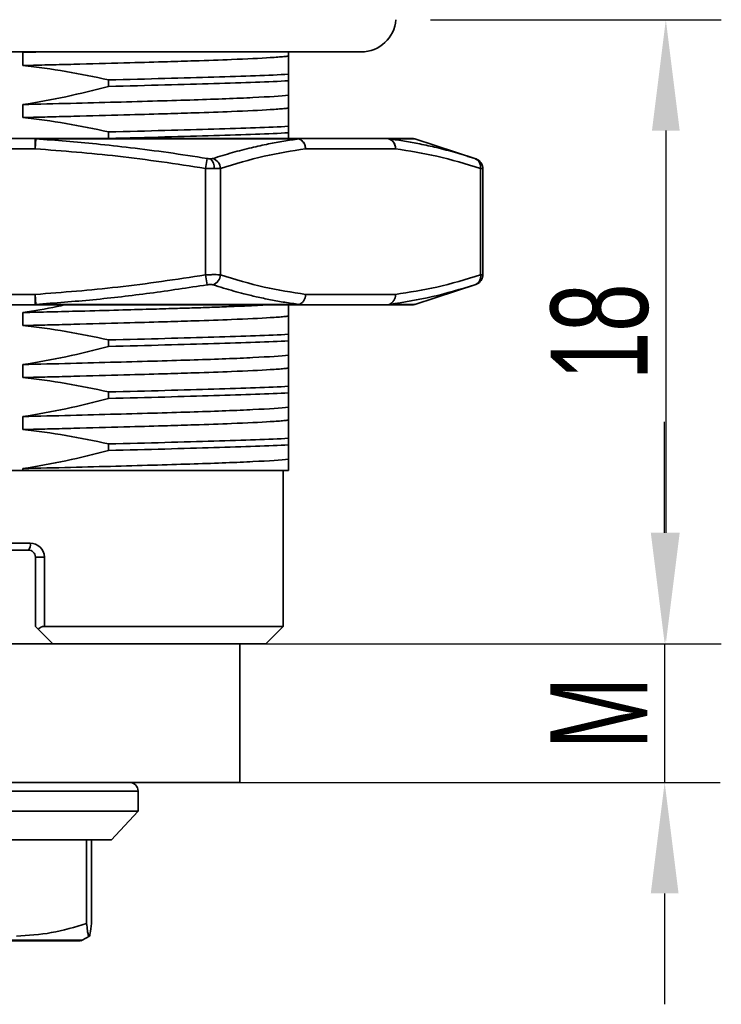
# Model space of a CAD drawing. Header units: inches. Extents: x 172898 to 173107, y 119435 to 119582.
# Tile 5 of 9: x 172981 to 173001, y 119528 to 119557. Entities that reach past the tile are written whole.
import ezdxf

# ---------------------------------------------------------------- set-up
doc = ezdxf.new("R2010")
doc.units = ezdxf.units.IN
doc.layers.add('尺寸线层', color=3, linetype='Continuous', lineweight=18)
doc.layers.add('粗实线层', color=7, linetype='Continuous', lineweight=35)
doc.styles.add('标准', font='txt', dxfattribs={"width": 0.667})
doc.dimstyles.new('标准', dxfattribs={"dimscale": 0.8, "dimtxt": 3.5, "dimasz": 4, "dimexe": 2, "dimexo": 0, "dimtad": 1, "dimdec": 1, "dimdsep": 46, "dimtxsty": '标准', "dimblk": '_CAXARROW', "dimcen": 0, "dimdle": 8, "dimazin": 2, "dimtfac": 0.707107, "dimtmove": 0, "dimatfit": 3, "dimfxl": 1, "dimtolj": 1, "dimarcsym": 1})

# ---------------------------------------------------------------- blocks, each defined once
blk = doc.blocks.new('_CAXARROW')
blk.add_hatch(color=0).paths.add_polyline_path([(0, 0), (-1, 0.125), (-1, -0.125)], flags=0)
blk = doc.blocks.new('*D11')
at = {"layer": 'Defpoints', "color": 0, "transparency": 16777216}
for p in [(172992.432, 119556.629), (172987.132, 119538.629), (172999.22, 119538.629)]:
    blk.add_point(p, dxfattribs=at)
at = {"layer": '尺寸线层', "color": 0, "linetype": 'Continuous', "lineweight": -2, "transparency": 16777216}
for p, q in [((172992.432, 119556.629), (173000.82, 119556.629)), ((172999.22, 119553.429), (172999.22, 119541.829)), ((172987.132, 119538.629), (173000.82, 119538.629))]:
    blk.add_line(p, q, dxfattribs=at)
at = {"layer": '尺寸线层', "color": 0, "lineweight": -2, "transparency": 16777216, "xscale": 3.2, "yscale": 3.2, "zscale": 3.2}
for p, rotation in [((172999.22, 119556.629), 90), ((172999.22, 119538.629), 270)]:
    blk.add_blockref('_CAXARROW', p, dxfattribs=dict(at, rotation=rotation))
at = {"layer": '尺寸线层', "color": 0, "transparency": 16777216, "insert": (172997.32, 119547.629), "char_height": 2.8, "width": 5.6, "attachment_point": 5, "rotation": 90, "style": '标准'}
blk.add_mtext('\\A1;18', dxfattribs=at)
blk = doc.blocks.new('*D13')
at = {"layer": 'Defpoints', "color": 0, "transparency": 16777216}
for p in [(172987.132, 119538.629), (172984.832, 119534.629), (172999.186, 119534.629)]:
    blk.add_point(p, dxfattribs=at)
at = {"layer": '尺寸线层', "color": 0, "linetype": 'Continuous', "lineweight": -2, "transparency": 16777216}
for p, q in [((172999.186, 119541.829), (172999.186, 119545.029)), ((172987.132, 119538.629), (173000.786, 119538.629)), ((172999.186, 119538.629), (172999.186, 119534.629)), ((172984.832, 119534.629), (173000.786, 119534.629)), ((172999.186, 119531.429), (172999.186, 119528.229))]:
    blk.add_line(p, q, dxfattribs=at)
at = {"layer": '尺寸线层', "color": 0, "lineweight": -2, "transparency": 16777216, "xscale": 3.2, "yscale": 3.2, "zscale": 3.2}
for p, rotation in [((172999.186, 119538.629), 270), ((172999.186, 119534.629), 90)]:
    blk.add_blockref('_CAXARROW', p, dxfattribs=dict(at, rotation=rotation))
at = {"layer": '尺寸线层', "color": 0, "transparency": 16777216, "insert": (172997.286, 119536.629), "char_height": 2.8, "width": 4.9, "attachment_point": 5, "rotation": 90, "style": '标准'}
blk.add_mtext('\\A1;M', dxfattribs=at)

msp = doc.modelspace()

# ---------------------------------------------------------------- linework, layer by layer
at = {"layer": '粗实线层'}
for p, q in [((172966.432, 119555.7), (172990.432, 119555.7)), ((172980.671, 119555.681), (172980.778, 119555.7)), ((172980.671, 119555.681), (172981.431, 119555.7)), ((172980.671, 119555.306), (172980.671, 119555.681)), ((172988.332, 119555.7), (172988.332, 119555.576)), ((172988.332, 119555.054), (172988.332, 119554.866)), ((172983.138, 119554.704), (172983.138, 119554.891)), ((172988.332, 119554.451), (172988.332, 119554.076)), ((172980.671, 119553.806), (172980.671, 119554.181)), ((172988.332, 119553.554), (172988.332, 119553.366)), ((172983.138, 119553.204), (172983.138, 119553.391)), ((172981.026, 119553.204), (172975.838, 119553.204)), ((172981.026, 119552.904), (172981.026, 119553.204)), ((172981.044, 119553.189), (172981.026, 119552.904)), ((172988.636, 119553.189), (172981.044, 119553.189)), ((172988.566, 119553.204), (172988.636, 119553.189)), ((172991.16, 119553.204), (172988.566, 119553.204)), ((172991.977, 119553.189), (172991.248, 119553.189)), ((172993.741, 119552.616), (172991.977, 119553.189)), ((172981.026, 119552.904), (172975.838, 119552.904)), ((172991.42, 119552.904), (172988.826, 119552.904)), ((172993.709, 119552.626), (172993.408, 119552.717)), ((172993.744, 119552.611), (172993.512, 119552.686)), ((172985.937, 119552.341), (172985.983, 119552.626)), ((172993.742, 119552.608), (172993.709, 119552.626)), ((172985.937, 119549.267), (172985.937, 119552.341)), ((172986.37, 119552.341), (172986.37, 119549.267)), ((172993.876, 119549.267), (172993.876, 119552.341)), ((172993.943, 119549.264), (172993.943, 119552.343)), ((172985.983, 119548.981), (172985.937, 119549.267)), ((172991.977, 119548.418), (172993.742, 119548.992)), ((172981.026, 119548.704), (172975.838, 119548.704)), ((172981.026, 119548.404), (172981.026, 119548.704)), ((172991.42, 119548.704), (172988.826, 119548.704)), ((172975.838, 119548.404), (172981.026, 119548.404)), ((172988.636, 119548.418), (172981.044, 119548.418)), ((172988.332, 119548.404), (172988.332, 119548.076)), ((172988.566, 119548.404), (172991.16, 119548.404)), ((172991.248, 119548.418), (172991.16, 119548.404)), ((172991.977, 119548.418), (172991.248, 119548.418)), ((172980.671, 119547.806), (172980.671, 119548.181)), ((172988.332, 119547.554), (172988.332, 119547.366)), ((172983.138, 119547.204), (172983.138, 119547.391)), ((172980.671, 119546.306), (172980.671, 119546.681)), ((172988.332, 119546.951), (172988.332, 119546.576)), ((172983.138, 119545.704), (172983.138, 119545.891)), ((172988.332, 119546.054), (172988.332, 119545.866)), ((172988.332, 119545.451), (172988.332, 119545.076)), ((172980.671, 119544.806), (172980.671, 119545.181)), ((172988.332, 119544.554), (172988.332, 119544.366)), ((172983.138, 119544.204), (172983.138, 119544.391)), ((172988.332, 119543.951), (172988.332, 119543.629)), ((172976.193, 119543.629), (172980.671, 119543.629)), ((172980.671, 119543.629), (172980.671, 119543.681)), ((172980.671, 119543.629), (172988.332, 119543.629)), ((172988.182, 119539.129), (172988.182, 119543.629)), ((172968.682, 119541.529), (172980.882, 119541.529)), ((172980.832, 119541.329), (172968.882, 119541.329)), ((172981.032, 119541.129), (172981.29, 119541.129)), ((172981.032, 119539.129), (172981.032, 119541.129)), ((172981.29, 119541.129), (172981.29, 119539.129)), ((172981.112, 119539.048), (172981.032, 119539.129)), ((172981.29, 119539.129), (172988.182, 119539.129)), ((172987.682, 119538.629), (172988.182, 119539.129)), ((172978.432, 119538.629), (172981.532, 119538.629)), ((172987.682, 119538.629), (172981.532, 119538.629)), ((172986.932, 119534.629), (172986.932, 119538.629)), ((172978.432, 119534.629), (172986.932, 119534.629)), ((172972.871, 119534.38), (172983.993, 119534.38)), ((172983.993, 119533.799), (172983.993, 119534.38)), ((172972.871, 119533.799), (172983.993, 119533.799)), ((172983.22, 119532.964), (172983.993, 119533.799)), ((172982.509, 119530.562), (172982.509, 119532.969)), ((172982.651, 119532.969), (172982.651, 119530.562)), ((172974.483, 119530.075), (172982.38, 119530.075)), ((172982.38, 119530.075), (172982.588, 119530.194))]:
    msp.add_line(p, q, dxfattribs=at)
at = {"layer": '粗实线层', "flags": 128}
msp.add_lwpolyline([(172981.026, 119548.704), (172981.029, 119548.657), (172981.032, 119548.611), (172981.034, 119548.567), (172981.037, 119548.527), (172981.039, 119548.491), (172981.041, 119548.461), (172981.043, 119548.436), (172981.044, 119548.418)], dxfattribs=at)
at = {"layer": '粗实线层'}
for centre, radius, start, end in [((172990.432, 119556.7), 1, 270, 355.9208), ((172981.021, 119553.18), 0.0242, 21.9911, 79.2131), ((172991.139, 119552.922), 0.282, 356.1887, 85.598), ((172991.16, 119552.934), 0.27, 71.0161, 89.9787), ((172991.134, 119552.926), 0.287, 355.6406, 66.552), ((172991.884, 119552.904), 0.3, 72, 90), ((172985.836, 119552.366), 0.353, 354.5215, 45.4078), ((172986.048, 119552.322), 0.323, 3.2993, 70.1675), ((172986.048, 119549.285), 0.323, 289.8325, 356.7007), ((172993.606, 119549.231), 0.272, 300.4801, 7.5057), ((172981.021, 119548.427), 0.0242, 280.7867, 338.0083), ((172988.566, 119548.58), 0.176, 270.1693, 293.576), ((172988.566, 119548.632), 0.228, 270.0623, 290.3032), ((172991.16, 119548.632), 0.228, 270.0623, 290.3032), ((172991.884, 119548.704), 0.3, 270, 287.9997), ((172980.645, 119541.482), 0.241, 320.5903, 11.1961), ((172983.744, 119534.38), 0.249, 0, 90), ((172982.339, 119530.147), 0.083, 270, 300)]:
    msp.add_arc(centre, radius, start, end, dxfattribs=at)
for points, knots in [([(172980.671, 119555.306), (172980.774, 119555.308), (172980.985, 119555.314), (172981.305, 119555.322), (172981.635, 119555.33), (172981.974, 119555.338), (172982.704, 119555.357), (172983.694, 119555.384), (172984.779, 119555.415), (172985.777, 119555.446), (172986.863, 119555.484), (172987.614, 119555.521), (172988.028, 119555.549), (172988.202, 119555.563), (172988.289, 119555.572), (172988.332, 119555.576)], [0, 0, 0, 0, 0.027915, 0.057009, 0.087283, 0.118737, 0.15137, 0.293168, 0.409444, 0.500173, 0.645759, 0.848643, 0.902371, 0.952823, 1, 1, 1, 1]), ([(172983.138, 119554.891), (172983.71, 119554.905), (172984.257, 119554.919), (172985.278, 119554.947), (172985.752, 119554.96), (172986.614, 119554.985), (172987.016, 119554.998), (172987.739, 119555.025), (172988.06, 119555.039), (172988.332, 119555.054)], [0, 0, 0, 0, 0.25, 0.25, 0.5, 0.5, 0.75, 0.75, 1, 1, 1, 1]), ([(172983.138, 119554.704), (172983.71, 119554.718), (172984.257, 119554.732), (172985.278, 119554.759), (172985.752, 119554.772), (172986.614, 119554.797), (172987.016, 119554.811), (172987.739, 119554.838), (172988.06, 119554.852), (172988.332, 119554.866)], [0, 0, 0, 0, 0.25, 0.25, 0.5, 0.5, 0.75, 0.75, 1, 1, 1, 1]), ([(172988.332, 119554.451), (172988.121, 119554.429), (172987.774, 119554.405), (172986.844, 119554.359), (172986.263, 119554.337), (172984.955, 119554.295), (172984.191, 119554.273), (172982.514, 119554.227), (172981.602, 119554.204), (172980.671, 119554.181)], [0, 0, 0, 0, 0.25, 0.25, 0.5, 0.5, 0.75, 0.75, 1, 1, 1, 1]), ([(172980.671, 119553.806), (172980.774, 119553.808), (172980.985, 119553.814), (172981.305, 119553.822), (172981.635, 119553.83), (172981.974, 119553.838), (172982.704, 119553.857), (172983.694, 119553.884), (172984.779, 119553.915), (172985.777, 119553.946), (172986.863, 119553.984), (172987.614, 119554.021), (172988.028, 119554.049), (172988.202, 119554.063), (172988.289, 119554.072), (172988.332, 119554.076)], [0, 0, 0, 0, 0.027915, 0.057009, 0.087283, 0.118737, 0.15137, 0.293168, 0.409444, 0.500173, 0.645759, 0.848643, 0.902371, 0.952823, 1, 1, 1, 1]), ([(172983.138, 119553.391), (172983.71, 119553.405), (172984.257, 119553.419), (172985.278, 119553.447), (172985.752, 119553.46), (172986.614, 119553.485), (172987.016, 119553.498), (172987.739, 119553.525), (172988.06, 119553.539), (172988.332, 119553.554)], [0, 0, 0, 0, 0.25, 0.25, 0.5, 0.5, 0.75, 0.75, 1, 1, 1, 1]), ([(172983.138, 119553.204), (172983.71, 119553.218), (172984.257, 119553.232), (172985.278, 119553.259), (172985.752, 119553.272), (172986.614, 119553.297), (172987.016, 119553.311), (172987.739, 119553.338), (172988.06, 119553.352), (172988.332, 119553.366)], [0, 0, 0, 0, 0.25, 0.25, 0.5, 0.5, 0.75, 0.75, 1, 1, 1, 1]), ([(172988.332, 119553.366), (172988.332, 119553.326), (172988.332, 119553.266), (172988.332, 119553.219), (172988.332, 119553.204)], [0, 0, 0, 0, 0.66544, 1, 1, 1, 1]), ([(172988.566, 119553.204), (172988.233, 119553.204), (172987.564, 119553.204), (172986.415, 119553.204), (172985.172, 119553.204), (172983.845, 119553.204), (172982.46, 119553.204), (172981.503, 119553.204), (172981.026, 119553.204)], [0, 0, 0, 0, 0.165474, 0.332212, 0.5, 0.667735, 0.834499, 1, 1, 1, 1]), ([(172985.983, 119552.626), (172985.612, 119552.684), (172984.876, 119552.797), (172983.812, 119552.936), (172982.827, 119553.045), (172981.917, 119553.13), (172981.334, 119553.169), (172981.044, 119553.189)], [0, 0, 0, 0, 0.226725, 0.448763, 0.647684, 0.824428, 1, 1, 1, 1]), ([(172988.636, 119553.189), (172988.49, 119553.169), (172988.198, 119553.13), (172987.741, 119553.045), (172987.246, 119552.936), (172986.712, 119552.797), (172986.344, 119552.684), (172986.157, 119552.626)], [0, 0, 0, 0, 0.175897, 0.352978, 0.551908, 0.773615, 1, 1, 1, 1]), ([(172988.826, 119552.904), (172988.823, 119552.934), (172988.816, 119552.997), (172988.774, 119553.083), (172988.713, 119553.152), (172988.661, 119553.177), (172988.636, 119553.189)], [0, 0, 0, 0, 0.242563, 0.498487, 0.755226, 1, 1, 1, 1]), ([(172991.884, 119553.204), (172991.868, 119553.204), (172991.835, 119553.204), (172991.591, 119553.204), (172991.303, 119553.204), (172991.16, 119553.204)], [0, 0, 0, 0, 0.335469, 0.668998, 1, 1, 1, 1]), ([(172993.408, 119552.717), (172993.323, 119552.743), (172993.057, 119552.825), (172992.628, 119552.936), (172992.137, 119553.045), (172991.683, 119553.13), (172991.393, 119553.169), (172991.248, 119553.189)], [0, 0, 0, 0, 0.118281, 0.371472, 0.598293, 0.799815, 1, 1, 1, 1]), ([(172985.937, 119552.341), (172985.095, 119552.468), (172983.465, 119552.714), (172981.821, 119552.842), (172981.026, 119552.904)], [0, 0, 0, 0, 0.516487, 1, 1, 1, 1]), ([(172988.826, 119552.904), (172988.429, 119552.842), (172987.607, 119552.714), (172986.791, 119552.468), (172986.37, 119552.341)], [0, 0, 0, 0, 0.483521, 1, 1, 1, 1]), ([(172993.876, 119552.341), (172993.455, 119552.468), (172992.64, 119552.714), (172991.818, 119552.842), (172991.42, 119552.904)], [0, 0, 0, 0, 0.51649, 1, 1, 1, 1]), ([(172985.983, 119552.626), (172986.001, 119552.624), (172986.036, 119552.619), (172986.068, 119552.618), (172986.084, 119552.618)], [0, 0, 0, 0, 0.501442, 1, 1, 1, 1]), ([(172986.084, 119552.618), (172986.098, 119552.618), (172986.128, 119552.619), (172986.148, 119552.624), (172986.157, 119552.626)], [0, 0, 0, 0, 0.498552, 1, 1, 1, 1]), ([(172993.709, 119552.626), (172993.716, 119552.624), (172993.732, 119552.619), (172993.738, 119552.617), (172993.732, 119552.619), (172993.716, 119552.624), (172993.709, 119552.626)], [0, 0, 0, 0, 0.2506536, 0.4999054, 0.7491883, 1, 1, 1, 1]), ([(172993.943, 119552.317), (172993.941, 119552.349), (172993.938, 119552.415), (172993.894, 119552.505), (172993.825, 119552.579), (172993.765, 119552.605), (172993.736, 119552.618)], [0, 0, 0, 0, 0.242987, 0.499686, 0.756554, 1, 1, 1, 1]), ([(172993.876, 119552.341), (172993.876, 119552.372), (172993.876, 119552.436), (172993.841, 119552.522), (172993.794, 119552.583), (172993.755, 119552.602), (172993.742, 119552.608)], [0, 0, 0, 0, 0.274945, 0.565049, 0.855154, 1, 1, 1, 1]), ([(172986.187, 119552.332), (172986.148, 119552.333), (172986.069, 119552.333), (172985.982, 119552.338), (172985.937, 119552.341)], [0, 0, 0, 0, 0.492876, 1, 1, 1, 1]), ([(172986.37, 119552.341), (172986.346, 119552.338), (172986.297, 119552.333), (172986.223, 119552.333), (172986.187, 119552.332)], [0, 0, 0, 0, 0.50624, 1, 1, 1, 1]), ([(172993.943, 119552.333), (172993.943, 119552.333), (172993.949, 119552.332), (172993.93, 119552.334), (172993.894, 119552.339), (172993.876, 119552.341)], [0, 0, 0, 0, 0.00045, 0.499872, 1, 1, 1, 1]), ([(172981.026, 119548.704), (172981.821, 119548.765), (172983.465, 119548.893), (172985.095, 119549.139), (172985.937, 119549.267)], [0, 0, 0, 0, 0.483498, 1, 1, 1, 1]), ([(172986.37, 119549.267), (172986.346, 119549.269), (172986.296, 119549.274), (172986.19, 119549.275), (172986.068, 119549.274), (172985.981, 119549.269), (172985.937, 119549.267)], [0, 0, 0, 0, 0.249728, 0.499468, 0.749475, 1, 1, 1, 1]), ([(172986.37, 119549.267), (172986.791, 119549.139), (172987.607, 119548.893), (172988.429, 119548.765), (172988.826, 119548.704)], [0, 0, 0, 0, 0.5164907, 1, 1, 1, 1]), ([(172991.42, 119548.704), (172991.818, 119548.765), (172992.64, 119548.893), (172993.455, 119549.139), (172993.876, 119549.267)], [0, 0, 0, 0, 0.483499, 1, 1, 1, 1]), ([(172993.736, 119548.99), (172993.765, 119549.002), (172993.825, 119549.028), (172993.894, 119549.102), (172993.938, 119549.193), (172993.941, 119549.258), (172993.943, 119549.29)], [0, 0, 0, 0, 0.243446, 0.500315, 0.757013, 1, 1, 1, 1]), ([(172993.876, 119549.267), (172993.894, 119549.269), (172993.93, 119549.273), (172993.949, 119549.276), (172993.943, 119549.275), (172993.943, 119549.275)], [0, 0, 0, 0, 0.500379, 0.999722, 1, 1, 1, 1]), ([(172985.983, 119548.981), (172985.435, 119548.898), (172984.341, 119548.732), (172982.694, 119548.54), (172981.594, 119548.459), (172981.044, 119548.418)], [0, 0, 0, 0, 0.334668, 0.66726, 1, 1, 1, 1]), ([(172986.157, 119548.981), (172986.148, 119548.984), (172986.13, 119548.988), (172986.088, 119548.99), (172986.038, 119548.989), (172986.002, 119548.984), (172985.983, 119548.981)], [0, 0, 0, 0, 0.237983, 0.473133, 0.736469, 1, 1, 1, 1]), ([(172988.636, 119548.418), (172988.5, 119548.437), (172988.227, 119548.474), (172987.816, 119548.548), (172987.423, 119548.631), (172987.069, 119548.718), (172986.753, 119548.802), (172986.456, 119548.888), (172986.257, 119548.95), (172986.157, 119548.981)], [0, 0, 0, 0, 0.164246, 0.329255, 0.495979, 0.639314, 0.75822, 0.878378, 1, 1, 1, 1]), ([(172993.709, 119548.981), (172993.301, 119548.858), (172992.485, 119548.61), (172991.661, 119548.482), (172991.248, 119548.418)], [0, 0, 0, 0, 0.499404, 1, 1, 1, 1]), ([(172993.735, 119548.99), (172993.734, 119548.989), (172993.733, 119548.989), (172993.717, 119548.984), (172993.709, 119548.981)], [0, 0, 0, 0, 0.472479, 1, 1, 1, 1]), ([(172980.671, 119548.181), (172980.999, 119548.233), (172981.404, 119548.297), (172981.805, 119548.387), (172981.881, 119548.404)], [0, 0, 0, 0, 0.809453, 1, 1, 1, 1]), ([(172980.671, 119548.181), (172980.936, 119548.187), (172981.495, 119548.201), (172982.426, 119548.225), (172983.396, 119548.251), (172984.306, 119548.277), (172985.025, 119548.298), (172985.615, 119548.316), (172986.164, 119548.334), (172986.727, 119548.356), (172987.272, 119548.379), (172987.56, 119548.396), (172987.697, 119548.404)], [0, 0, 0, 0, 0.087059, 0.183027, 0.314607, 0.428805, 0.525615, 0.60503, 0.684444, 0.781254, 0.895453, 1, 1, 1, 1]), ([(172981.026, 119548.404), (172981.503, 119548.404), (172982.46, 119548.404), (172983.845, 119548.404), (172985.172, 119548.404), (172986.415, 119548.404), (172987.564, 119548.404), (172988.233, 119548.404), (172988.566, 119548.404)], [0, 0, 0, 0, 0.165474, 0.332212, 0.5, 0.667735, 0.834499, 1, 1, 1, 1]), ([(172991.16, 119548.404), (172991.303, 119548.404), (172991.591, 119548.404), (172991.835, 119548.404), (172991.868, 119548.404), (172991.884, 119548.404)], [0, 0, 0, 0, 0.330948, 0.664423, 1, 1, 1, 1]), ([(172980.671, 119547.806), (172980.774, 119547.808), (172980.985, 119547.814), (172981.305, 119547.822), (172981.635, 119547.83), (172981.974, 119547.838), (172982.704, 119547.857), (172983.694, 119547.884), (172984.779, 119547.915), (172985.777, 119547.946), (172986.863, 119547.984), (172987.614, 119548.021), (172988.028, 119548.049), (172988.202, 119548.063), (172988.289, 119548.072), (172988.332, 119548.076)], [0, 0, 0, 0, 0.027915, 0.057009, 0.087283, 0.118737, 0.15137, 0.293168, 0.409444, 0.500173, 0.645759, 0.848643, 0.902371, 0.952823, 1, 1, 1, 1]), ([(172983.138, 119547.391), (172983.71, 119547.405), (172984.257, 119547.419), (172985.278, 119547.447), (172985.752, 119547.46), (172986.614, 119547.485), (172987.016, 119547.498), (172987.739, 119547.525), (172988.06, 119547.539), (172988.332, 119547.554)], [0, 0, 0, 0, 0.25, 0.25, 0.5, 0.5, 0.75, 0.75, 1, 1, 1, 1]), ([(172983.138, 119547.204), (172983.71, 119547.218), (172984.257, 119547.232), (172985.278, 119547.259), (172985.752, 119547.272), (172986.614, 119547.297), (172987.016, 119547.311), (172987.739, 119547.338), (172988.06, 119547.352), (172988.332, 119547.366)], [0, 0, 0, 0, 0.25, 0.25, 0.5, 0.5, 0.75, 0.75, 1, 1, 1, 1]), ([(172988.332, 119546.951), (172988.121, 119546.929), (172987.774, 119546.905), (172986.844, 119546.859), (172986.263, 119546.837), (172984.955, 119546.795), (172984.191, 119546.773), (172982.514, 119546.727), (172981.602, 119546.704), (172980.671, 119546.681)], [0, 0, 0, 0, 0.25, 0.25, 0.5, 0.5, 0.75, 0.75, 1, 1, 1, 1]), ([(172980.671, 119546.306), (172980.774, 119546.308), (172980.985, 119546.314), (172981.305, 119546.322), (172981.635, 119546.33), (172981.974, 119546.338), (172982.704, 119546.357), (172983.694, 119546.384), (172984.779, 119546.415), (172985.777, 119546.446), (172986.863, 119546.484), (172987.614, 119546.521), (172988.028, 119546.549), (172988.202, 119546.563), (172988.289, 119546.572), (172988.332, 119546.576)], [0, 0, 0, 0, 0.027915, 0.057009, 0.087283, 0.118737, 0.15137, 0.293168, 0.409444, 0.500173, 0.645759, 0.848643, 0.902371, 0.952823, 1, 1, 1, 1]), ([(172983.138, 119545.891), (172983.71, 119545.905), (172984.257, 119545.919), (172985.278, 119545.947), (172985.752, 119545.96), (172986.614, 119545.985), (172987.016, 119545.998), (172987.739, 119546.025), (172988.06, 119546.039), (172988.332, 119546.054)], [0, 0, 0, 0, 0.25, 0.25, 0.5, 0.5, 0.75, 0.75, 1, 1, 1, 1]), ([(172983.138, 119545.704), (172983.71, 119545.718), (172984.257, 119545.732), (172985.278, 119545.759), (172985.752, 119545.772), (172986.614, 119545.797), (172987.016, 119545.811), (172987.739, 119545.838), (172988.06, 119545.852), (172988.332, 119545.866)], [0, 0, 0, 0, 0.25, 0.25, 0.5, 0.5, 0.75, 0.75, 1, 1, 1, 1]), ([(172988.332, 119545.451), (172988.121, 119545.429), (172987.774, 119545.405), (172986.844, 119545.359), (172986.263, 119545.337), (172984.955, 119545.295), (172984.191, 119545.273), (172982.514, 119545.227), (172981.602, 119545.204), (172980.671, 119545.181)], [0, 0, 0, 0, 0.25, 0.25, 0.5, 0.5, 0.75, 0.75, 1, 1, 1, 1]), ([(172980.671, 119544.806), (172980.774, 119544.808), (172980.985, 119544.814), (172981.305, 119544.822), (172981.635, 119544.83), (172981.974, 119544.838), (172982.704, 119544.857), (172983.694, 119544.884), (172984.779, 119544.915), (172985.777, 119544.946), (172986.863, 119544.984), (172987.614, 119545.021), (172988.028, 119545.049), (172988.202, 119545.063), (172988.289, 119545.072), (172988.332, 119545.076)], [0, 0, 0, 0, 0.027915, 0.057009, 0.087283, 0.118737, 0.15137, 0.293168, 0.409444, 0.500173, 0.645759, 0.848643, 0.902371, 0.952823, 1, 1, 1, 1]), ([(172983.138, 119544.391), (172983.71, 119544.405), (172984.257, 119544.419), (172985.278, 119544.447), (172985.752, 119544.46), (172986.614, 119544.485), (172987.016, 119544.498), (172987.739, 119544.525), (172988.06, 119544.539), (172988.332, 119544.554)], [0, 0, 0, 0, 0.25, 0.25, 0.5, 0.5, 0.75, 0.75, 1, 1, 1, 1]), ([(172983.138, 119544.204), (172983.71, 119544.218), (172984.257, 119544.232), (172985.278, 119544.259), (172985.752, 119544.272), (172986.614, 119544.297), (172987.016, 119544.311), (172987.739, 119544.338), (172988.06, 119544.352), (172988.332, 119544.366)], [0, 0, 0, 0, 0.25, 0.25, 0.5, 0.5, 0.75, 0.75, 1, 1, 1, 1]), ([(172988.332, 119543.951), (172988.121, 119543.929), (172987.774, 119543.905), (172986.844, 119543.859), (172986.263, 119543.837), (172984.955, 119543.795), (172984.191, 119543.773), (172982.514, 119543.727), (172981.602, 119543.704), (172980.671, 119543.681)], [0, 0, 0, 0, 0.25, 0.25, 0.5, 0.5, 0.75, 0.75, 1, 1, 1, 1]), ([(172980.832, 119541.329), (172980.882, 119541.329), (172980.931, 119541.31), (172981.006, 119541.239), (172981.032, 119541.185), (172981.032, 119541.129)], [0, 0, 0, 0, 0.5, 0.5, 1, 1, 1, 1]), ([(172981.29, 119541.129), (172981.29, 119541.238), (172981.243, 119541.343), (172981.09, 119541.488), (172980.987, 119541.529), (172980.882, 119541.529)], [0, 0, 0, 0, 0.5, 0.5, 1, 1, 1, 1]), ([(172981.29, 119539.129), (172981.257, 119539.129), (172981.222, 119539.119), (172981.16, 119539.089), (172981.134, 119539.07), (172981.112, 119539.048)], [0, 0, 0, 0, 0.5, 0.5, 1, 1, 1, 1]), ([(172982.509, 119532.969), (172982.612, 119532.969), (172982.818, 119532.969), (172983.035, 119532.969), (172983.172, 119532.969), (172983.231, 119532.969), (172983.219, 119532.969), (172983.217, 119532.969)], [0, 0, 0, 0, 0.236648, 0.473296, 0.709944, 0.946592, 1, 1, 1, 1]), ([(172980.486, 119530.192), (172980.823, 119530.214), (172981.508, 119530.259), (172982.172, 119530.459), (172982.509, 119530.562)], [0, 0, 0, 0, 0.491351, 1, 1, 1, 1]), ([(172982.509, 119530.562), (172982.517, 119530.49), (172982.533, 119530.349), (172982.556, 119530.222), (172982.584, 119530.169), (172982.615, 119530.253), (172982.639, 119530.457), (172982.651, 119530.562)], [0, 0, 0, 0, 0.171819, 0.335361, 0.49723, 0.743265, 1, 1, 1, 1]), ([(172980.365, 119530.064), (172980.58, 119530.064), (172981.01, 119530.064), (172981.536, 119530.064), (172981.95, 119530.064), (172982.218, 119530.064), (172982.343, 119530.064), (172982.326, 119530.064), (172982.322, 119530.064)], [0, 0, 0, 0, 0.18645, 0.3729, 0.55935, 0.7458, 0.932251, 1, 1, 1, 1])]:
    msp.add_open_spline(points, degree=3, knots=knots, dxfattribs=at)
for points in [[(172988.332, 119555.576), (172988.332, 119555.451), (172988.332, 119555.271), (172988.332, 119555.054)], [(172983.138, 119554.891), (172982.325, 119555.076), (172981.501, 119555.219), (172980.671, 119555.306)], [(172980.671, 119554.181), (172981.503, 119554.306), (172982.326, 119554.486), (172983.138, 119554.704)], [(172988.332, 119554.866), (172988.332, 119554.681), (172988.332, 119554.538), (172988.332, 119554.451)], [(172988.332, 119554.076), (172988.332, 119553.951), (172988.332, 119553.771), (172988.332, 119553.554)], [(172983.138, 119553.391), (172982.325, 119553.576), (172981.501, 119553.719), (172980.671, 119553.806)], [(172988.566, 119553.204), (172988.6, 119553.199), (172988.668, 119553.19), (172988.754, 119553.121), (172988.814, 119553.022), (172988.822, 119552.943), (172988.826, 119552.904)], [(172988.645, 119548.418), (172988.67, 119548.43), (172988.721, 119548.455), (172988.779, 119548.524), (172988.819, 119548.609), (172988.824, 119548.672), (172988.826, 119548.704)], [(172991.42, 119548.704), (172991.418, 119548.672), (172991.413, 119548.609), (172991.373, 119548.524), (172991.315, 119548.455), (172991.265, 119548.43), (172991.239, 119548.418)], [(172988.332, 119548.076), (172988.332, 119547.951), (172988.332, 119547.771), (172988.332, 119547.554)], [(172983.138, 119547.391), (172982.325, 119547.576), (172981.501, 119547.719), (172980.671, 119547.806)], [(172988.332, 119547.366), (172988.332, 119547.181), (172988.332, 119547.038), (172988.332, 119546.951)], [(172980.671, 119546.681), (172981.503, 119546.806), (172982.326, 119546.986), (172983.138, 119547.204)], [(172988.332, 119546.576), (172988.332, 119546.451), (172988.332, 119546.271), (172988.332, 119546.054)], [(172983.138, 119545.891), (172982.325, 119546.076), (172981.501, 119546.219), (172980.671, 119546.306)], [(172988.332, 119545.866), (172988.332, 119545.681), (172988.332, 119545.538), (172988.332, 119545.451)], [(172980.671, 119545.181), (172981.503, 119545.306), (172982.326, 119545.486), (172983.138, 119545.704)], [(172988.332, 119545.076), (172988.332, 119544.951), (172988.332, 119544.771), (172988.332, 119544.554)], [(172983.138, 119544.391), (172982.325, 119544.576), (172981.501, 119544.719), (172980.671, 119544.806)], [(172980.671, 119543.681), (172981.503, 119543.806), (172982.326, 119543.986), (172983.138, 119544.204)], [(172988.332, 119544.366), (172988.332, 119544.181), (172988.332, 119544.038), (172988.332, 119543.951)], [(172981.112, 119539.048), (172981.254, 119538.906), (172981.394, 119538.766), (172981.532, 119538.629)], [(172978.29, 119532.969), (172978.509, 119532.969), (172978.946, 119532.969), (172979.593, 119532.969), (172980.221, 119532.969), (172980.609, 119532.969), (172980.803, 119532.969)], [(172980.803, 119532.969), (172980.973, 119532.969), (172981.313, 119532.969), (172981.767, 119532.969), (172982.176, 119532.969), (172982.398, 119532.969), (172982.509, 119532.969)]]:
    msp.add_open_spline(points, degree=3, dxfattribs=at)

# ---------------------------------------------------------------- dimensions: what is measured, and where the dimension line sits
at = {"layer": '尺寸线层'}
dim = msp.add_linear_dim(base=(172999.22, 119538.629), p1=(172992.432, 119556.629), p2=(172987.132, 119538.629), angle=270, dimstyle='标准', override={"dimsah": 1, "dimtzin": 8}, dxfattribs=at)
dim.commit()
dim.dimension.update_dxf_attribs({"geometry": '*D11', "text_midpoint": (172997.32, 119547.629)})
dim = msp.add_linear_dim(base=(172999.186, 119534.629), p1=(172987.132, 119538.629), p2=(172984.832, 119534.629), angle=270, text='M', dimstyle='标准', override={"dimsah": 1, "dimarcsym": 0}, dxfattribs=at)
dim.commit()
dim.dimension.update_dxf_attribs({"geometry": '*D13', "text_midpoint": (172997.286, 119536.629)})

doc.saveas('drawing.dxf')
